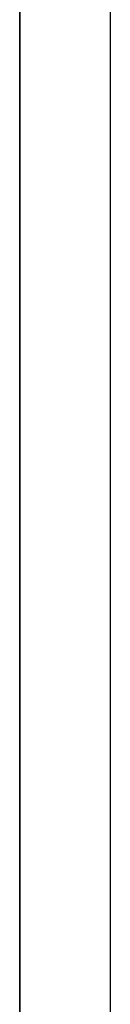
# Model space of a CAD drawing. Header units: millimetres. Extents: x 0 to 4200, y 0 to 2970.
# Tile 10 of 22: x 0 to 50, y 1883 to 2429. Entities that reach past the tile are written whole.
import ezdxf

# ---------------------------------------------------------------- set-up
doc = ezdxf.new("R2010")
doc.units = ezdxf.units.MM
doc.header["$LTSCALE"] = 231
doc.layers.get('0').update_dxf_attribs({"linetype": 'CONTINUOUS'})

msp = doc.modelspace()

# ---------------------------------------------------------------- linework, layer by layer
at = {"color": 7, "linetype": 'CONTINUOUS'}
msp.add_line((0, 0), (0, 2970), dxfattribs=at)
at = {"color": 3, "linetype": 'CONTINUOUS'}
msp.add_line((0, 2970), (0, 0), dxfattribs=at)
at = {"color": 5, "linetype": 'CONTINUOUS'}
msp.add_line((50, 2920), (50, 50), dxfattribs=at)

doc.saveas('drawing.dxf')
